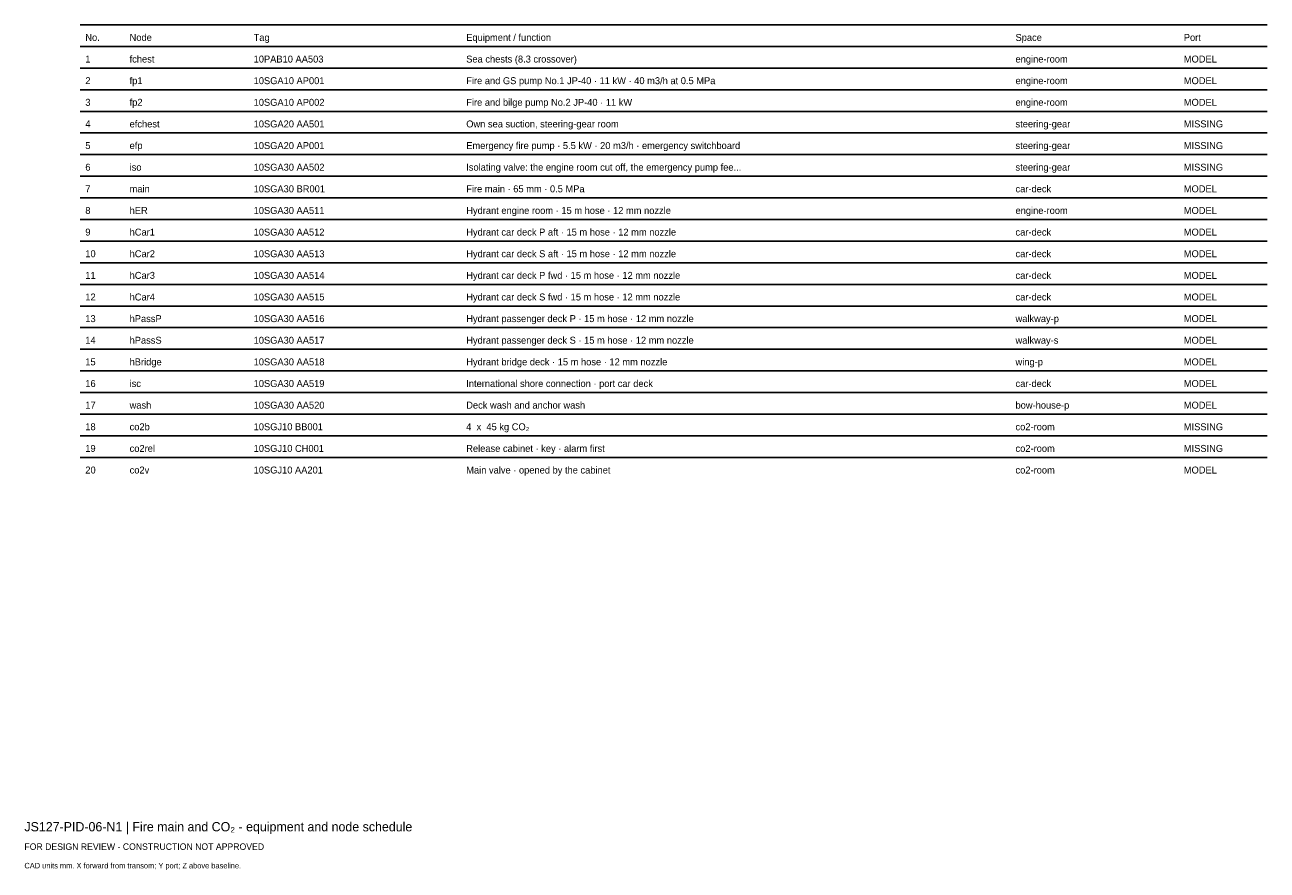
# Model space of a CAD drawing. Header units: millimetres. Extents: x 0 to 402, y -25 to 249.
import ezdxf

# ---------------------------------------------------------------- set-up
doc = ezdxf.new("R2010")
doc.units = ezdxf.units.MM
doc.layers.add('ANNOTATION', color=7, linetype='Continuous')
doc.layers.add('GEOMETRY', color=7, linetype='Continuous')

msp = doc.modelspace()

# ---------------------------------------------------------------- linework, layer by layer
at = {"layer": 'GEOMETRY'}
for p, q in [((18, 249), (402, 249)), ((18, 242), (402, 242)), ((18, 235), (402, 235)), ((18, 228), (402, 228)), ((18, 221), (402, 221)), ((18, 214), (402, 214)), ((18, 207), (402, 207)), ((18, 200), (402, 200)), ((18, 193), (402, 193)), ((18, 186), (402, 186)), ((18, 179), (402, 179)), ((18, 172), (402, 172)), ((18, 165), (402, 165)), ((18, 158), (402, 158)), ((18, 151), (402, 151)), ((18, 144), (402, 144)), ((18, 137), (402, 137)), ((18, 130), (402, 130)), ((18, 123), (402, 123)), ((18, 116), (402, 116)), ((18, 109), (402, 109))]:
    msp.add_line(p, q, dxfattribs=at)

# ---------------------------------------------------------------- texts
at = {"layer": 'ANNOTATION'}
for s, height, p in [('No.', 2.25, (19.7, 243.8)), ('Node', 2.25, (34.03, 243.8)), ('Tag', 2.25, (74.15, 243.8)), ('Equipment / function', 2.25, (142.92, 243.8)), ('Space', 2.25, (320.6, 243.8)), ('Port', 2.25, (375.04, 243.8)), ('1', 2.25, (19.7, 236.8)), ('fchest', 2.25, (34.03, 236.8)), ('10PAB10 AA503', 2.25, (74.15, 236.8)), ('Sea chests (8.3 crossover)', 2.25, (142.92, 236.8)), ('engine-room', 2.25, (320.6, 236.8)), ('MODEL', 2.25, (375.04, 236.8)), ('2', 2.25, (19.7, 229.8)), ('fp1', 2.25, (34.03, 229.8)), ('10SGA10 AP001', 2.25, (74.15, 229.8)), ('Fire and GS pump No.1 JP-40 · 11 kW · 40 m3/h at 0.5 MPa', 2.25, (142.92, 229.8)), ('engine-room', 2.25, (320.6, 229.8)), ('MODEL', 2.25, (375.04, 229.8)), ('3', 2.25, (19.7, 222.8)), ('fp2', 2.25, (34.03, 222.8)), ('10SGA10 AP002', 2.25, (74.15, 222.8)), ('Fire and bilge pump No.2 JP-40 · 11 kW', 2.25, (142.92, 222.8)), ('engine-room', 2.25, (320.6, 222.8)), ('MODEL', 2.25, (375.04, 222.8)), ('4', 2.25, (19.7, 215.8)), ('efchest', 2.25, (34.03, 215.8)), ('10SGA20 AA501', 2.25, (74.15, 215.8)), ('Own sea suction, steering-gear room', 2.25, (142.92, 215.8)), ('steering-gear', 2.25, (320.6, 215.8)), ('MISSING', 2.25, (375.04, 215.8)), ('5', 2.25, (19.7, 208.8)), ('efp', 2.25, (34.03, 208.8)), ('10SGA20 AP001', 2.25, (74.15, 208.8)), ('Emergency fire pump · 5.5 kW · 20 m3/h · emergency switchboard', 2.25, (142.92, 208.8)), ('steering-gear', 2.25, (320.6, 208.8)), ('MISSING', 2.25, (375.04, 208.8)), ('6', 2.25, (19.7, 201.8)), ('iso', 2.25, (34.03, 201.8)), ('10SGA30 AA502', 2.25, (74.15, 201.8)), ('Isolating valve: the engine room cut off, the emergency pump fee...', 2.25, (142.92, 201.8)), ('steering-gear', 2.25, (320.6, 201.8)), ('MISSING', 2.25, (375.04, 201.8)), ('7', 2.25, (19.7, 194.8)), ('main', 2.25, (34.03, 194.8)), ('10SGA30 BR001', 2.25, (74.15, 194.8)), ('Fire main · 65 mm · 0.5 MPa', 2.25, (142.92, 194.8)), ('car-deck', 2.25, (320.6, 194.8)), ('MODEL', 2.25, (375.04, 194.8)), ('8', 2.25, (19.7, 187.8)), ('hER', 2.25, (34.03, 187.8)), ('10SGA30 AA511', 2.25, (74.15, 187.8)), ('Hydrant engine room · 15 m hose · 12 mm nozzle', 2.25, (142.92, 187.8)), ('engine-room', 2.25, (320.6, 187.8)), ('MODEL', 2.25, (375.04, 187.8)), ('9', 2.25, (19.7, 180.8)), ('hCar1', 2.25, (34.03, 180.8)), ('10SGA30 AA512', 2.25, (74.15, 180.8)), ('Hydrant car deck P aft · 15 m hose · 12 mm nozzle', 2.25, (142.92, 180.8)), ('car-deck', 2.25, (320.6, 180.8)), ('MODEL', 2.25, (375.04, 180.8)), ('10', 2.25, (19.7, 173.8)), ('hCar2', 2.25, (34.03, 173.8)), ('10SGA30 AA513', 2.25, (74.15, 173.8)), ('Hydrant car deck S aft · 15 m hose · 12 mm nozzle', 2.25, (142.92, 173.8)), ('car-deck', 2.25, (320.6, 173.8)), ('MODEL', 2.25, (375.04, 173.8)), ('11', 2.25, (19.7, 166.8)), ('hCar3', 2.25, (34.03, 166.8)), ('10SGA30 AA514', 2.25, (74.15, 166.8)), ('Hydrant car deck P fwd · 15 m hose · 12 mm nozzle', 2.25, (142.92, 166.8)), ('car-deck', 2.25, (320.6, 166.8)), ('MODEL', 2.25, (375.04, 166.8)), ('12', 2.25, (19.7, 159.8)), ('hCar4', 2.25, (34.03, 159.8)), ('10SGA30 AA515', 2.25, (74.15, 159.8)), ('Hydrant car deck S fwd · 15 m hose · 12 mm nozzle', 2.25, (142.92, 159.8)), ('car-deck', 2.25, (320.6, 159.8)), ('MODEL', 2.25, (375.04, 159.8)), ('13', 2.25, (19.7, 152.8)), ('hPassP', 2.25, (34.03, 152.8)), ('10SGA30 AA516', 2.25, (74.15, 152.8)), ('Hydrant passenger deck P · 15 m hose · 12 mm nozzle', 2.25, (142.92, 152.8)), ('walkway-p', 2.25, (320.6, 152.8)), ('MODEL', 2.25, (375.04, 152.8)), ('14', 2.25, (19.7, 145.8)), ('hPassS', 2.25, (34.03, 145.8)), ('10SGA30 AA517', 2.25, (74.15, 145.8)), ('Hydrant passenger deck S · 15 m hose · 12 mm nozzle', 2.25, (142.92, 145.8)), ('walkway-s', 2.25, (320.6, 145.8)), ('MODEL', 2.25, (375.04, 145.8)), ('15', 2.25, (19.7, 138.8)), ('hBridge', 2.25, (34.03, 138.8)), ('10SGA30 AA518', 2.25, (74.15, 138.8)), ('Hydrant bridge deck · 15 m hose · 12 mm nozzle', 2.25, (142.92, 138.8)), ('wing-p', 2.25, (320.6, 138.8)), ('MODEL', 2.25, (375.04, 138.8)), ('16', 2.25, (19.7, 131.8)), ('isc', 2.25, (34.03, 131.8)), ('10SGA30 AA519', 2.25, (74.15, 131.8)), ('International shore connection · port car deck', 2.25, (142.92, 131.8)), ('car-deck', 2.25, (320.6, 131.8)), ('MODEL', 2.25, (375.04, 131.8)), ('17', 2.25, (19.7, 124.8)), ('wash', 2.25, (34.03, 124.8)), ('10SGA30 AA520', 2.25, (74.15, 124.8)), ('Deck wash and anchor wash', 2.25, (142.92, 124.8)), ('bow-house-p', 2.25, (320.6, 124.8)), ('MODEL', 2.25, (375.04, 124.8)), ('18', 2.25, (19.7, 117.8)), ('co2b', 2.25, (34.03, 117.8)), ('10SGJ10 BB001', 2.25, (74.15, 117.8)), ('4  x  45 kg CO₂', 2.25, (142.92, 117.8)), ('co2-room', 2.25, (320.6, 117.8)), ('MISSING', 2.25, (375.04, 117.8)), ('19', 2.25, (19.7, 110.8)), ('co2rel', 2.25, (34.03, 110.8)), ('10SGJ10 CH001', 2.25, (74.15, 110.8)), ('Release cabinet · key · alarm first', 2.25, (142.92, 110.8)), ('co2-room', 2.25, (320.6, 110.8)), ('MISSING', 2.25, (375.04, 110.8)), ('20', 2.25, (19.7, 103.8)), ('co2v', 2.25, (34.03, 103.8)), ('10SGJ10 AA201', 2.25, (74.15, 103.8)), ('Main valve · opened by the cabinet', 2.25, (142.92, 103.8)), ('co2-room', 2.25, (320.6, 103.8)), ('MODEL', 2.25, (375.04, 103.8)), ('JS127-PID-06-N1 | Fire main and CO₂ - equipment and node schedule', 3, (0, -12)), ('FOR DESIGN REVIEW - CONSTRUCTION NOT APPROVED', 2.1, (0, -18)), ('CAD units mm. X forward from transom; Y port; Z above baseline.', 1.8, (0, -24))]:
    msp.add_text(s, height=height, dxfattribs=at).set_placement(p)

doc.saveas('drawing.dxf')
